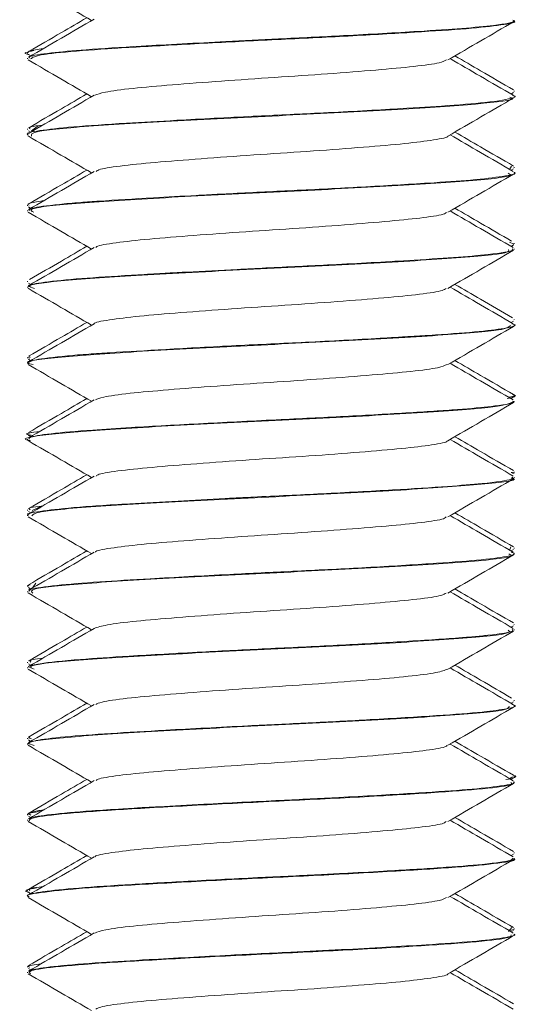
# Model space of a CAD drawing. Header units: millimetres. Extents: x -374 to 373, y -1423 to -22.
# Tile 26 of 39: x 27.51 to 35.72, y -89.85 to -73.69. Entities that reach past the tile are written whole.
import ezdxf

# ---------------------------------------------------------------- set-up
doc = ezdxf.new("R2010")
doc.units = ezdxf.units.MM

msp = doc.modelspace()

# ---------------------------------------------------------------- linework, layer by layer
at = {"color": 7, "linetype": 'Continuous', "lineweight": 15}
for p, q in [((35.637, -73.708), (35.637, -73.698)), ((27.637, -74.233), (27.637, -74.243)), ((27.637, -74.323), (27.637, -74.333)), ((27.653, -74.261), (27.692, -74.284)), ((35.58, -74.91), (35.622, -74.886)), ((35.637, -74.869), (35.637, -74.858)), ((35.637, -74.958), (35.637, -74.948)), ((27.707, -75.511), (27.817, -75.433)), ((27.637, -75.483), (27.637, -75.494)), ((27.637, -75.573), (27.637, -75.583)), ((27.653, -75.511), (27.692, -75.534)), ((35.591, -76.091), (35.556, -76.149)), ((35.637, -76.118), (35.637, -76.108)), ((35.583, -76.159), (35.622, -76.136)), ((35.637, -76.209), (35.637, -76.198)), ((27.637, -76.733), (27.637, -76.743)), ((27.653, -76.761), (27.696, -76.786)), ((27.637, -76.823), (27.637, -76.834)), ((35.559, -77.341), (35.628, -77.372)), ((35.583, -77.409), (35.622, -77.386)), ((35.637, -77.368), (35.637, -77.358)), ((35.637, -77.459), (35.637, -77.448)), ((27.637, -77.983), (27.637, -77.993)), ((27.653, -78.011), (27.692, -78.034)), ((27.637, -78.073), (27.637, -78.084)), ((35.583, -78.659), (35.622, -78.636)), ((35.637, -78.618), (35.637, -78.608)), ((35.637, -78.709), (35.637, -78.698)), ((27.637, -79.233), (27.637, -79.243)), ((27.637, -79.323), (27.637, -79.333)), ((27.679, -79.243), (27.643, -79.233)), ((27.653, -79.261), (27.696, -79.286)), ((27.674, -79.213), (27.685, -79.233)), ((35.551, -79.886), (35.628, -79.868)), ((35.583, -79.909), (35.622, -79.886)), ((35.637, -79.868), (35.637, -79.858)), ((35.637, -79.958), (35.637, -79.948)), ((27.699, -80.463), (27.642, -80.483)), ((27.637, -80.483), (27.637, -80.494)), ((27.637, -80.573), (27.637, -80.583)), ((27.653, -80.511), (27.692, -80.534)), ((35.637, -81.119), (35.637, -81.108)), ((35.637, -81.208), (35.637, -81.199)), ((27.637, -81.733), (27.637, -81.744)), ((27.653, -81.761), (27.693, -81.785)), ((27.715, -81.744), (27.871, -81.675)), ((27.637, -81.823), (27.637, -81.833)), ((35.579, -82.341), (35.558, -82.399)), ((35.583, -82.409), (35.622, -82.386)), ((35.637, -82.369), (35.637, -82.358)), ((35.637, -82.458), (35.637, -82.448)), ((27.637, -82.983), (27.637, -82.993)), ((27.653, -83.011), (27.692, -83.034)), ((27.729, -83.011), (27.774, -82.94)), ((27.637, -83.073), (27.637, -83.084)), ((35.58, -83.661), (35.622, -83.636)), ((35.637, -83.618), (35.637, -83.608)), ((35.637, -83.709), (35.637, -83.698)), ((27.637, -84.233), (27.637, -84.243)), ((27.637, -84.324), (27.637, -84.334)), ((27.653, -84.261), (27.692, -84.284)), ((35.583, -84.909), (35.622, -84.886)), ((35.637, -84.868), (35.637, -84.858)), ((35.637, -84.959), (35.637, -84.948)), ((27.637, -85.483), (27.637, -85.493)), ((27.706, -85.493), (27.656, -85.474)), ((27.663, -85.463), (27.678, -85.483)), ((27.637, -85.573), (27.637, -85.584)), ((27.653, -85.511), (27.692, -85.534)), ((35.564, -86.136), (35.606, -86.118)), ((35.583, -86.159), (35.622, -86.136)), ((35.637, -86.118), (35.637, -86.108)), ((35.637, -86.209), (35.637, -86.198)), ((27.637, -86.733), (27.637, -86.743)), ((27.653, -86.761), (27.692, -86.784)), ((27.637, -86.824), (27.637, -86.833)), ((35.583, -87.409), (35.622, -87.386)), ((35.637, -87.368), (35.637, -87.358)), ((35.637, -87.458), (35.637, -87.449)), ((27.637, -87.983), (27.637, -87.993)), ((27.637, -88.073), (27.637, -88.083)), ((27.653, -88.011), (27.692, -88.034)), ((35.598, -88.591), (35.54, -88.653)), ((35.576, -88.636), (35.635, -88.618)), ((35.583, -88.659), (35.622, -88.636)), ((35.637, -88.618), (35.637, -88.608)), ((35.637, -88.709), (35.637, -88.698)), ((27.637, -89.233), (27.637, -89.243)), ((27.637, -89.323), (27.637, -89.334)), ((27.653, -89.261), (27.692, -89.284))]:
    msp.add_line(p, q, dxfattribs=at)
for points, knots in [([(27.649, -73.098), (27.829, -73.202), (28.177, -73.404), (28.525, -73.606), (28.693, -73.703)], [0, 0, 0, 0, 0.517285, 1, 1, 1, 1]), ([(28.734, -73.679), (28.555, -73.783), (28.196, -73.992), (27.836, -74.201), (27.656, -74.305)], [0, 0, 0, 0, 0.499754, 1, 1, 1, 1]), ([(28.614, -73.658), (28.475, -73.739), (28.156, -73.924), (27.837, -74.109), (27.657, -74.213)], [0, 0, 0, 0, 0.437203, 1, 1, 1, 1]), ([(35.612, -73.698), (35.62, -73.702), (35.666, -73.729), (35.389, -73.776), (34.813, -73.833), (33.993, -73.886), (32.944, -73.947), (31.835, -74.001), (30.683, -74.058), (29.553, -74.12), (28.594, -74.178), (27.969, -74.237), (27.654, -74.285), (27.665, -74.314), (27.669, -74.323)], [0, 0, 0, 0, 0.020981, 0.132289, 0.212676, 0.293254, 0.403517, 0.490081, 0.559262, 0.678639, 0.773675, 0.857543, 0.953469, 1, 1, 1, 1]), ([(27.691, -74.333), (27.724, -74.309), (27.782, -74.264), (28.495, -74.196), (29.396, -74.139), (30.511, -74.076), (31.727, -74.016), (32.937, -73.958), (34.022, -73.894), (34.903, -73.837), (35.449, -73.776), (35.685, -73.732), (35.626, -73.71), (35.621, -73.708)], [0, 0, 0, 0, 0.120489, 0.217941, 0.313239, 0.410558, 0.507183, 0.602929, 0.700509, 0.795988, 0.892949, 0.990034, 1, 1, 1, 1]), ([(34.547, -74.349), (34.727, -74.245), (35.086, -74.036), (35.446, -73.827), (35.626, -73.723)], [0, 0, 0, 0, 0.4997467, 1, 1, 1, 1]), ([(27.896, -74.166), (27.85, -74.171), (27.658, -74.193), (27.648, -74.216), (27.641, -74.233)], [0, 0, 0, 0, 0.239188, 1, 1, 1, 1]), ([(27.664, -74.261), (27.659, -74.26), (27.53, -74.239), (27.639, -74.217), (27.744, -74.196)], [0, 0, 0, 0, 0.041569, 1, 1, 1, 1]), ([(35.619, -74.93), (35.439, -74.826), (35.093, -74.625), (34.748, -74.425), (34.582, -74.328)], [0, 0, 0, 0, 0.520412, 1, 1, 1, 1]), ([(35.624, -74.841), (35.444, -74.737), (35.123, -74.551), (34.802, -74.364), (34.661, -74.283)], [0, 0, 0, 0, 0.561563, 1, 1, 1, 1]), ([(27.649, -74.348), (27.829, -74.452), (28.177, -74.654), (28.525, -74.856), (28.693, -74.953)], [0, 0, 0, 0, 0.517285, 1, 1, 1, 1]), ([(28.748, -74.93), (28.791, -74.913), (28.884, -74.876), (29.338, -74.816), (29.998, -74.759), (30.813, -74.696), (31.703, -74.636), (32.588, -74.578), (33.385, -74.514), (34.017, -74.457), (34.428, -74.4), (34.496, -74.364), (34.525, -74.348)], [0, 0, 0, 0, 0.089098, 0.193878, 0.296332, 0.400968, 0.504854, 0.607791, 0.712709, 0.815359, 0.919609, 1, 1, 1, 1]), ([(35.611, -74.93), (35.616, -74.931), (35.678, -74.945), (35.605, -74.982), (35.281, -75.044), (34.522, -75.102), (33.593, -75.161), (32.516, -75.219), (31.273, -75.277), (30.178, -75.335), (29.164, -75.393), (28.345, -75.447), (27.809, -75.51), (27.6, -75.55), (27.646, -75.571), (27.649, -75.573)], [0, 0, 0, 0, 0.004878, 0.065173, 0.183462, 0.274681, 0.350808, 0.453807, 0.537195, 0.637192, 0.710714, 0.806201, 0.900816, 0.991617, 1, 1, 1, 1]), ([(28.734, -74.929), (28.555, -75.033), (28.196, -75.242), (27.836, -75.451), (27.656, -75.555)], [0, 0, 0, 0, 0.4997535, 1, 1, 1, 1]), ([(28.614, -74.908), (28.475, -74.989), (28.156, -75.174), (27.837, -75.359), (27.657, -75.463)], [0, 0, 0, 0, 0.437203, 1, 1, 1, 1]), ([(27.707, -75.599), (27.699, -75.574), (27.683, -75.521), (28.63, -75.432), (30.164, -75.344), (32.013, -75.253), (33.797, -75.161), (35.083, -75.074), (35.699, -75.003), (35.584, -74.966), (35.562, -74.958)], [0, 0, 0, 0, 0.1162621, 0.2585648, 0.3991815, 0.5403985, 0.6821874, 0.8225195, 0.9649776, 1, 1, 1, 1]), ([(34.547, -75.599), (34.727, -75.495), (35.086, -75.286), (35.446, -75.077), (35.626, -74.973)], [0, 0, 0, 0, 0.499747, 1, 1, 1, 1]), ([(27.891, -75.419), (27.812, -75.428), (27.643, -75.449), (27.67, -75.471), (27.683, -75.483)], [0, 0, 0, 0, 0.464059, 1, 1, 1, 1]), ([(27.649, -75.598), (27.829, -75.702), (28.177, -75.904), (28.525, -76.106), (28.693, -76.203)], [0, 0, 0, 0, 0.517286, 1, 1, 1, 1]), ([(28.765, -76.179), (28.782, -76.168), (28.828, -76.137), (29.194, -76.082), (29.799, -76.025), (30.582, -75.964), (31.458, -75.901), (32.354, -75.845), (33.179, -75.781), (33.873, -75.722), (34.333, -75.663), (34.556, -75.62), (34.544, -75.6), (34.544, -75.599)], [0, 0, 0, 0, 0.059989, 0.165202, 0.268321, 0.372608, 0.477462, 0.580216, 0.685324, 0.789017, 0.892685, 0.9978, 1, 1, 1, 1]), ([(35.619, -76.18), (35.439, -76.076), (35.093, -75.875), (34.748, -75.675), (34.582, -75.578)], [0, 0, 0, 0, 0.520412, 1, 1, 1, 1]), ([(35.624, -76.091), (35.444, -75.987), (35.123, -75.801), (34.802, -75.614), (34.661, -75.533)], [0, 0, 0, 0, 0.561563, 1, 1, 1, 1]), ([(28.734, -76.179), (28.555, -76.283), (28.196, -76.492), (27.836, -76.701), (27.656, -76.805)], [0, 0, 0, 0, 0.499754, 1, 1, 1, 1]), ([(28.614, -76.158), (28.475, -76.239), (28.156, -76.424), (27.837, -76.609), (27.657, -76.713)], [0, 0, 0, 0, 0.437203, 1, 1, 1, 1]), ([(35.635, -76.198), (35.636, -76.198), (35.689, -76.219), (35.483, -76.26), (34.99, -76.319), (34.194, -76.374), (33.185, -76.434), (32.04, -76.492), (31.228, -76.53), (30.704, -76.558), (30.277, -76.58), (29.591, -76.618), (28.959, -76.656), (28.47, -76.691), (28.035, -76.731), (27.686, -76.777), (27.668, -76.81), (27.661, -76.823)], [0, 0, 0, 0, 0.001411, 0.100769, 0.193601, 0.276405, 0.37852, 0.470849, 0.554453, 0.570688, 0.598908, 0.660225, 0.748525, 0.785352, 0.835002, 0.934497, 1, 1, 1, 1]), ([(27.742, -76.849), (27.708, -76.83), (27.621, -76.782), (28.413, -76.698), (29.85, -76.611), (31.675, -76.518), (33.497, -76.429), (34.898, -76.34), (35.638, -76.264), (35.561, -76.221), (35.538, -76.209)], [0, 0, 0, 0, 0.090926, 0.233316, 0.373487, 0.51546, 0.656333, 0.797098, 0.939163, 1, 1, 1, 1]), ([(34.547, -76.849), (34.727, -76.745), (35.086, -76.536), (35.446, -76.327), (35.626, -76.223)], [0, 0, 0, 0, 0.4997471, 1, 1, 1, 1]), ([(27.903, -76.662), (27.888, -76.663), (27.801, -76.672), (27.727, -76.691), (27.621, -76.714), (27.658, -76.729), (27.669, -76.733)], [0, 0, 0, 0, 0.063826, 0.386197, 0.820828, 1, 1, 1, 1]), ([(27.649, -76.848), (27.829, -76.952), (28.177, -77.154), (28.525, -77.356), (28.693, -77.453)], [0, 0, 0, 0, 0.517285, 1, 1, 1, 1]), ([(28.761, -77.429), (28.764, -77.423), (28.777, -77.398), (29.069, -77.35), (29.612, -77.289), (30.359, -77.231), (31.214, -77.168), (32.113, -77.111), (32.966, -77.049), (33.702, -76.987), (34.232, -76.93), (34.512, -76.881), (34.518, -76.855), (34.52, -76.849)], [0, 0, 0, 0, 0.030968, 0.135977, 0.239999, 0.34337, 0.448564, 0.551428, 0.656092, 0.760654, 0.863583, 0.968796, 1, 1, 1, 1]), ([(35.619, -77.43), (35.439, -77.326), (35.093, -77.125), (34.748, -76.925), (34.582, -76.828)], [0, 0, 0, 0, 0.520412, 1, 1, 1, 1]), ([(35.592, -77.323), (35.423, -77.225), (35.112, -77.045), (34.802, -76.864), (34.661, -76.783)], [0, 0, 0, 0, 0.546635, 1, 1, 1, 1]), ([(28.614, -77.408), (28.475, -77.489), (28.161, -77.671), (27.848, -77.853), (27.673, -77.954)], [0, 0, 0, 0, 0.444912, 1, 1, 1, 1]), ([(35.604, -77.448), (35.611, -77.456), (35.639, -77.486), (35.307, -77.537), (34.675, -77.592), (33.817, -77.647), (32.744, -77.708), (31.758, -77.754), (30.956, -77.794), (30.413, -77.823), (29.986, -77.846), (29.679, -77.864), (29.166, -77.893), (28.467, -77.938), (27.889, -77.998), (27.628, -78.043), (27.659, -78.068), (27.666, -78.073)], [0, 0, 0, 0, 0.037374, 0.148833, 0.230047, 0.309338, 0.419494, 0.506445, 0.544052, 0.611935, 0.639301, 0.654682, 0.694051, 0.783068, 0.878506, 0.970997, 1, 1, 1, 1]), ([(28.734, -77.429), (28.555, -77.533), (28.196, -77.742), (27.836, -77.951), (27.656, -78.055)], [0, 0, 0, 0, 0.499754, 1, 1, 1, 1]), ([(27.752, -78.1), (27.708, -78.086), (27.568, -78.042), (28.22, -77.965), (29.546, -77.878), (31.335, -77.784), (33.185, -77.696), (34.689, -77.604), (35.569, -77.525), (35.549, -77.477), (35.541, -77.459)], [0, 0, 0, 0, 0.065854, 0.207847, 0.347915, 0.490209, 0.630453, 0.77197, 0.913176, 1, 1, 1, 1]), ([(34.547, -78.099), (34.727, -77.995), (35.086, -77.786), (35.446, -77.577), (35.626, -77.473)], [0, 0, 0, 0, 0.4997467, 1, 1, 1, 1]), ([(35.605, -78.58), (35.431, -78.48), (35.116, -78.297), (34.802, -78.114), (34.661, -78.033)], [0, 0, 0, 0, 0.552786, 1, 1, 1, 1]), ([(27.649, -78.098), (27.829, -78.202), (28.177, -78.404), (28.525, -78.606), (28.693, -78.703)], [0, 0, 0, 0, 0.517285, 1, 1, 1, 1]), ([(28.737, -78.679), (28.737, -78.679), (28.731, -78.658), (28.965, -78.617), (29.438, -78.555), (30.143, -78.498), (30.974, -78.435), (31.87, -78.376), (32.744, -78.316), (33.518, -78.253), (34.111, -78.196), (34.464, -78.142), (34.502, -78.11), (34.516, -78.099)], [0, 0, 0, 0, 0.002328, 0.106753, 0.211512, 0.314307, 0.419459, 0.522975, 0.626822, 0.731884, 0.834616, 0.939544, 1, 1, 1, 1]), ([(35.619, -78.68), (35.439, -78.576), (35.093, -78.375), (34.748, -78.175), (34.582, -78.078)], [0, 0, 0, 0, 0.520412, 1, 1, 1, 1]), ([(35.594, -78.679), (35.609, -78.683), (35.697, -78.706), (35.548, -78.748), (35.116, -78.808), (34.555, -78.849), (34.153, -78.875), (34.011, -78.884), (33.935, -78.889), (33.899, -78.891), (33.883, -78.892), (33.878, -78.892), (33.877, -78.892), (33.876, -78.892), (33.876, -78.892), (33.876, -78.892), (33.876, -78.892), (33.876, -78.892), (33.875, -78.892), (33.856, -78.893), (33.809, -78.896), (33.665, -78.905), (33.161, -78.935), (32.263, -78.982), (31.037, -79.039), (29.92, -79.099), (29.131, -79.146), (28.618, -79.179), (28.148, -79.219), (27.723, -79.269), (27.67, -79.306), (27.646, -79.323)], [0, 0, 0, 0, 0.018884, 0.108022, 0.19813, 0.285722, 0.308554, 0.320754, 0.32705, 0.330247, 0.331052, 0.331455, 0.331505, 0.33153, 0.331543, 0.331547, 0.331548, 0.331568, 0.331608, 0.33196, 0.336694, 0.344845, 0.371384, 0.470761, 0.559207, 0.652651, 0.737689, 0.775918, 0.820411, 0.917647, 1, 1, 1, 1]), ([(28.734, -78.679), (28.555, -78.783), (28.196, -78.992), (27.836, -79.201), (27.656, -79.305)], [0, 0, 0, 0, 0.4997535, 1, 1, 1, 1]), ([(28.614, -78.658), (28.475, -78.739), (28.156, -78.924), (27.837, -79.109), (27.657, -79.213)], [0, 0, 0, 0, 0.437203, 1, 1, 1, 1]), ([(27.735, -79.35), (27.696, -79.341), (27.525, -79.302), (28.054, -79.232), (29.256, -79.144), (30.997, -79.05), (32.863, -78.963), (34.456, -78.869), (35.492, -78.787), (35.547, -78.733), (35.572, -78.709)], [0, 0, 0, 0, 0.04092, 0.182104, 0.322466, 0.464653, 0.604663, 0.746788, 0.887241, 1, 1, 1, 1]), ([(34.547, -79.349), (34.727, -79.245), (35.086, -79.036), (35.446, -78.827), (35.626, -78.723)], [0, 0, 0, 0, 0.499747, 1, 1, 1, 1]), ([(27.649, -79.348), (27.829, -79.452), (28.177, -79.654), (28.525, -79.856), (28.693, -79.953)], [0, 0, 0, 0, 0.517285, 1, 1, 1, 1]), ([(28.755, -79.93), (28.789, -79.915), (28.866, -79.88), (29.29, -79.821), (29.934, -79.764), (30.74, -79.702), (31.626, -79.641), (32.514, -79.583), (33.321, -79.52), (33.97, -79.462), (34.411, -79.404), (34.494, -79.366), (34.532, -79.348)], [0, 0, 0, 0, 0.079839, 0.184703, 0.287217, 0.391691, 0.49583, 0.59856, 0.703486, 0.806315, 0.910329, 1, 1, 1, 1]), ([(35.619, -79.93), (35.439, -79.826), (35.093, -79.625), (34.748, -79.425), (34.582, -79.328)], [0, 0, 0, 0, 0.520412, 1, 1, 1, 1]), ([(35.624, -79.841), (35.444, -79.737), (35.123, -79.551), (34.802, -79.364), (34.661, -79.283)], [0, 0, 0, 0, 0.561563, 1, 1, 1, 1]), ([(27.69, -80.599), (27.671, -80.595), (27.488, -80.562), (27.916, -80.5), (28.981, -80.409), (30.664, -80.317), (32.532, -80.23), (34.203, -80.135), (35.406, -80.049), (35.554, -79.988), (35.628, -79.958)], [0, 0, 0, 0, 0.015444, 0.155977, 0.297082, 0.438792, 0.579023, 0.721387, 0.861534, 1, 1, 1, 1]), ([(28.734, -79.929), (28.555, -80.033), (28.196, -80.242), (27.836, -80.451), (27.656, -80.555)], [0, 0, 0, 0, 0.499754, 1, 1, 1, 1]), ([(28.614, -79.908), (28.475, -79.989), (28.156, -80.174), (27.837, -80.359), (27.657, -80.463)], [0, 0, 0, 0, 0.437203, 1, 1, 1, 1]), ([(35.613, -79.948), (35.62, -79.952), (35.671, -79.978), (35.399, -80.024), (34.909, -80.074), (34.422, -80.108), (33.828, -80.146), (32.953, -80.196), (31.755, -80.255), (30.499, -80.317), (29.447, -80.376), (28.595, -80.43), (27.989, -80.484), (27.656, -80.535), (27.666, -80.564), (27.669, -80.573)], [0, 0, 0, 0, 0.018924, 0.128375, 0.211163, 0.25486, 0.301424, 0.39663, 0.486753, 0.589409, 0.694478, 0.760946, 0.85772, 0.95202, 1, 1, 1, 1]), ([(34.547, -80.599), (34.727, -80.495), (35.086, -80.286), (35.446, -80.077), (35.626, -79.973)], [0, 0, 0, 0, 0.4997471, 1, 1, 1, 1]), ([(35.605, -79.841), (35.615, -79.844), (35.706, -79.866), (35.607, -79.888), (35.519, -79.908)], [0, 0, 0, 0, 0.1105007, 1, 1, 1, 1]), ([(27.698, -80.511), (27.675, -80.507), (27.551, -80.486), (27.71, -80.465), (27.84, -80.448)], [0, 0, 0, 0, 0.184221, 1, 1, 1, 1]), ([(27.649, -80.598), (27.829, -80.702), (28.177, -80.904), (28.525, -81.106), (28.693, -81.203)], [0, 0, 0, 0, 0.517285, 1, 1, 1, 1]), ([(28.766, -81.179), (28.777, -81.17), (28.812, -81.141), (29.153, -81.088), (29.739, -81.029), (30.511, -80.969), (31.381, -80.906), (32.278, -80.85), (33.113, -80.787), (33.821, -80.727), (34.304, -80.669), (34.543, -80.623), (34.535, -80.601), (34.534, -80.599)], [0, 0, 0, 0, 0.050804, 0.155994, 0.259358, 0.363378, 0.468381, 0.57111, 0.676119, 0.780125, 0.883501, 0.988689, 1, 1, 1, 1]), ([(35.619, -81.18), (35.439, -81.076), (35.093, -80.875), (34.748, -80.675), (34.582, -80.578)], [0, 0, 0, 0, 0.520412, 1, 1, 1, 1]), ([(35.624, -81.091), (35.444, -80.987), (35.123, -80.801), (34.802, -80.614), (34.661, -80.533)], [0, 0, 0, 0, 0.561563, 1, 1, 1, 1]), ([(35.608, -81.136), (35.615, -81.135), (35.654, -81.129), (35.615, -81.124), (35.583, -81.119)], [0, 0, 0, 0, 0.187708, 1, 1, 1, 1]), ([(35.606, -81.199), (35.607, -81.21), (35.609, -81.243), (35.222, -81.296), (34.529, -81.352), (33.639, -81.408), (32.527, -81.469), (31.666, -81.509), (31.136, -81.535), (30.717, -81.557), (30.071, -81.591), (29.187, -81.641), (28.358, -81.695), (27.826, -81.759), (27.601, -81.799), (27.654, -81.82), (27.662, -81.823)], [0, 0, 0, 0, 0.054553, 0.1657129, 0.2416146, 0.3332374, 0.4326644, 0.5227749, 0.5367168, 0.5601936, 0.624392, 0.6969532, 0.8003107, 0.8962762, 0.9848088, 1, 1, 1, 1]), ([(28.734, -81.179), (28.555, -81.283), (28.196, -81.492), (27.836, -81.701), (27.656, -81.805)], [0, 0, 0, 0, 0.499754, 1, 1, 1, 1]), ([(28.614, -81.158), (28.475, -81.239), (28.156, -81.424), (27.837, -81.609), (27.657, -81.713)], [0, 0, 0, 0, 0.437203, 1, 1, 1, 1]), ([(27.712, -81.833), (27.727, -81.811), (27.762, -81.759), (28.758, -81.674), (30.332, -81.585), (32.192, -81.496), (33.95, -81.402), (35.17, -81.316), (35.729, -81.247), (35.602, -81.213), (35.585, -81.208)], [0, 0, 0, 0, 0.108513, 0.254023, 0.398432, 0.542703, 0.688331, 0.831976, 0.977903, 1, 1, 1, 1]), ([(34.547, -81.849), (34.727, -81.745), (35.086, -81.536), (35.446, -81.327), (35.626, -81.223)], [0, 0, 0, 0, 0.499747, 1, 1, 1, 1]), ([(27.889, -81.67), (27.812, -81.679), (27.642, -81.7), (27.668, -81.721), (27.682, -81.733)], [0, 0, 0, 0, 0.455942, 1, 1, 1, 1]), ([(27.649, -81.848), (27.829, -81.952), (28.177, -82.154), (28.525, -82.356), (28.693, -82.453)], [0, 0, 0, 0, 0.517286, 1, 1, 1, 1]), ([(28.756, -82.429), (28.757, -82.425), (28.762, -82.401), (29.034, -82.355), (29.556, -82.294), (30.29, -82.236), (31.138, -82.173), (32.037, -82.115), (32.897, -82.054), (33.646, -81.992), (34.196, -81.935), (34.498, -81.884), (34.512, -81.857), (34.516, -81.849)], [0, 0, 0, 0, 0.021896, 0.126761, 0.231055, 0.334186, 0.439409, 0.54242, 0.646865, 0.751626, 0.854434, 0.959599, 1, 1, 1, 1]), ([(35.619, -82.43), (35.439, -82.326), (35.093, -82.125), (34.748, -81.925), (34.582, -81.828)], [0, 0, 0, 0, 0.520412, 1, 1, 1, 1]), ([(35.624, -82.341), (35.444, -82.237), (35.123, -82.051), (34.802, -81.864), (34.661, -81.783)], [0, 0, 0, 0, 0.561563, 1, 1, 1, 1]), ([(28.614, -82.408), (28.475, -82.489), (28.156, -82.674), (27.837, -82.859), (27.657, -82.963)], [0, 0, 0, 0, 0.437203, 1, 1, 1, 1]), ([(28.734, -82.429), (28.555, -82.533), (28.196, -82.742), (27.836, -82.951), (27.656, -83.055)], [0, 0, 0, 0, 0.499754, 1, 1, 1, 1]), ([(35.583, -82.429), (35.606, -82.437), (35.68, -82.46), (35.517, -82.504), (35.077, -82.561), (34.255, -82.62), (33.198, -82.683), (32.045, -82.741), (30.837, -82.799), (29.728, -82.86), (28.759, -82.918), (28.063, -82.975), (27.677, -83.03), (27.665, -83.061), (27.66, -83.073)], [0, 0, 0, 0, 0.035683, 0.110411, 0.204453, 0.29563, 0.396969, 0.48718, 0.567261, 0.674851, 0.755349, 0.846391, 0.942783, 1, 1, 1, 1]), ([(27.727, -83.099), (27.705, -83.077), (27.652, -83.026), (28.525, -82.94), (30.015, -82.852), (31.854, -82.76), (33.656, -82.669), (34.999, -82.581), (35.671, -82.508), (35.572, -82.468), (35.547, -82.458)], [0, 0, 0, 0, 0.1042444, 0.2466522, 0.3870189, 0.5286342, 0.6699748, 0.8104731, 0.9528091, 1, 1, 1, 1]), ([(34.547, -83.099), (34.727, -82.995), (35.086, -82.786), (35.446, -82.577), (35.626, -82.473)], [0, 0, 0, 0, 0.499747, 1, 1, 1, 1]), ([(27.683, -82.963), (27.663, -82.967), (27.627, -82.974), (27.65, -82.98), (27.661, -82.983)], [0, 0, 0, 0, 0.564082, 1, 1, 1, 1]), ([(35.624, -83.591), (35.444, -83.487), (35.123, -83.301), (34.802, -83.114), (34.661, -83.033)], [0, 0, 0, 0, 0.561563, 1, 1, 1, 1]), ([(27.649, -83.098), (27.829, -83.202), (28.177, -83.404), (28.525, -83.606), (28.693, -83.703)], [0, 0, 0, 0, 0.517285, 1, 1, 1, 1]), ([(28.737, -83.68), (28.792, -83.661), (28.906, -83.622), (29.395, -83.56), (30.075, -83.503), (30.9, -83.44), (31.793, -83.38), (32.672, -83.322), (33.457, -83.258), (34.068, -83.201), (34.448, -83.146), (34.498, -83.112), (34.519, -83.099)], [0, 0, 0, 0, 0.099985, 0.204615, 0.307065, 0.411841, 0.515384, 0.618629, 0.723487, 0.825993, 0.930471, 1, 1, 1, 1]), ([(35.619, -83.68), (35.439, -83.576), (35.093, -83.375), (34.748, -83.175), (34.582, -83.078)], [0, 0, 0, 0, 0.520412, 1, 1, 1, 1]), ([(35.604, -83.698), (35.611, -83.706), (35.64, -83.736), (35.364, -83.777), (34.984, -83.816), (34.558, -83.85), (33.84, -83.896), (32.734, -83.958), (31.598, -84.012), (30.407, -84.072), (29.335, -84.132), (28.402, -84.193), (27.914, -84.244), (27.72, -84.283), (27.637, -84.304), (27.663, -84.317), (27.674, -84.324)], [0, 0, 0, 0, 0.0373154, 0.150034, 0.1868822, 0.2195135, 0.3208611, 0.41202, 0.5058855, 0.5912714, 0.6973946, 0.7858611, 0.896407, 0.9340906, 0.9694124, 1, 1, 1, 1]), ([(28.734, -83.679), (28.555, -83.783), (28.196, -83.992), (27.836, -84.201), (27.656, -84.305)], [0, 0, 0, 0, 0.499754, 1, 1, 1, 1]), ([(28.614, -83.658), (28.475, -83.739), (28.156, -83.924), (27.837, -84.109), (27.657, -84.213)], [0, 0, 0, 0, 0.437203, 1, 1, 1, 1]), ([(27.75, -84.35), (27.709, -84.333), (27.595, -84.287), (28.319, -84.206), (29.705, -84.119), (31.514, -84.025), (33.351, -83.937), (34.802, -83.847), (35.606, -83.769), (35.554, -83.724), (35.536, -83.709)], [0, 0, 0, 0, 0.0790444, 0.2213036, 0.3613791, 0.503561, 0.6440909, 0.7851734, 0.9268824, 1, 1, 1, 1]), ([(34.547, -84.349), (34.727, -84.245), (35.086, -84.036), (35.446, -83.827), (35.626, -83.723)], [0, 0, 0, 0, 0.4997471, 1, 1, 1, 1]), ([(27.894, -84.167), (27.832, -84.174), (27.653, -84.196), (27.678, -84.218), (27.694, -84.233)], [0, 0, 0, 0, 0.345997, 1, 1, 1, 1]), ([(27.649, -84.348), (27.829, -84.452), (28.177, -84.654), (28.525, -84.856), (28.693, -84.953)], [0, 0, 0, 0, 0.517285, 1, 1, 1, 1]), ([(28.761, -84.929), (28.786, -84.916), (28.848, -84.883), (29.245, -84.826), (29.871, -84.769), (30.667, -84.707), (31.549, -84.646), (32.44, -84.588), (33.257, -84.525), (33.923, -84.467), (34.393, -84.407), (34.493, -84.367), (34.542, -84.348)], [0, 0, 0, 0, 0.070606, 0.175515, 0.278142, 0.382415, 0.486768, 0.589343, 0.694239, 0.797299, 0.901038, 1, 1, 1, 1]), ([(35.619, -84.93), (35.439, -84.826), (35.093, -84.625), (34.748, -84.425), (34.582, -84.328)], [0, 0, 0, 0, 0.520412, 1, 1, 1, 1]), ([(35.591, -84.823), (35.422, -84.724), (35.112, -84.545), (34.802, -84.364), (34.661, -84.283)], [0, 0, 0, 0, 0.546255, 1, 1, 1, 1]), ([(27.747, -85.6), (27.704, -85.588), (27.547, -85.547), (28.138, -85.473), (29.407, -85.386), (31.174, -85.291), (33.034, -85.204), (34.582, -85.111), (35.534, -85.031), (35.547, -84.98), (35.553, -84.959)], [0, 0, 0, 0, 0.05406, 0.195715, 0.335869, 0.478162, 0.618243, 0.760096, 0.900895, 1, 1, 1, 1]), ([(35.596, -84.929), (35.61, -84.933), (35.701, -84.955), (35.556, -84.996), (35.14, -85.056), (34.38, -85.112), (33.369, -85.173), (32.282, -85.231), (31.12, -85.285), (29.98, -85.346), (28.955, -85.405), (28.211, -85.46), (27.723, -85.519), (27.67, -85.556), (27.645, -85.573)], [0, 0, 0, 0, 0.016535, 0.107401, 0.190282, 0.283774, 0.385077, 0.467241, 0.544127, 0.652656, 0.736315, 0.825747, 0.916405, 1, 1, 1, 1]), ([(28.734, -84.929), (28.555, -85.033), (28.196, -85.242), (27.836, -85.451), (27.656, -85.555)], [0, 0, 0, 0, 0.499754, 1, 1, 1, 1]), ([(28.614, -84.908), (28.475, -84.989), (28.156, -85.174), (27.837, -85.359), (27.657, -85.463)], [0, 0, 0, 0, 0.437202, 1, 1, 1, 1]), ([(34.547, -85.599), (34.727, -85.495), (35.086, -85.286), (35.446, -85.077), (35.626, -84.973)], [0, 0, 0, 0, 0.499747, 1, 1, 1, 1]), ([(27.649, -85.598), (27.829, -85.702), (28.177, -85.904), (28.525, -86.106), (28.693, -86.203)], [0, 0, 0, 0, 0.517285, 1, 1, 1, 1]), ([(28.765, -86.179), (28.772, -86.171), (28.796, -86.144), (29.113, -86.093), (29.68, -86.034), (30.44, -85.975), (31.304, -85.912), (32.203, -85.855), (33.046, -85.792), (33.767, -85.731), (34.272, -85.674), (34.529, -85.627), (34.527, -85.603), (34.526, -85.599)], [0, 0, 0, 0, 0.041653, 0.146782, 0.250441, 0.35416, 0.459273, 0.562032, 0.666904, 0.771187, 0.874327, 0.979548, 1, 1, 1, 1]), ([(35.619, -86.18), (35.439, -86.076), (35.093, -85.875), (34.748, -85.675), (34.582, -85.578)], [0, 0, 0, 0, 0.520412, 1, 1, 1, 1]), ([(35.624, -86.091), (35.444, -85.987), (35.123, -85.801), (34.802, -85.614), (34.661, -85.533)], [0, 0, 0, 0, 0.561563, 1, 1, 1, 1]), ([(35.622, -86.092), (35.623, -86.092), (35.72, -86.115), (35.609, -86.138), (35.5, -86.161)], [0, 0, 0, 0, 0.011714, 1, 1, 1, 1]), ([(28.734, -86.179), (28.555, -86.283), (28.196, -86.492), (27.836, -86.701), (27.656, -86.805)], [0, 0, 0, 0, 0.499754, 1, 1, 1, 1]), ([(28.614, -86.158), (28.475, -86.239), (28.156, -86.424), (27.837, -86.609), (27.657, -86.713)], [0, 0, 0, 0, 0.437203, 1, 1, 1, 1]), ([(27.663, -86.848), (27.664, -86.828), (27.665, -86.786), (28.233, -86.716), (29.171, -86.651), (30.401, -86.582), (31.772, -86.514), (33.129, -86.448), (34.314, -86.377), (35.174, -86.313), (35.623, -86.253), (35.591, -86.22), (35.581, -86.209)], [0, 0, 0, 0, 0.0979438, 0.2049305, 0.3099947, 0.4164329, 0.5225091, 0.6279013, 0.7347435, 0.839512, 0.9465513, 1, 1, 1, 1]), ([(35.619, -86.198), (35.624, -86.201), (35.669, -86.226), (35.416, -86.272), (34.824, -86.332), (33.938, -86.39), (32.886, -86.45), (31.702, -86.508), (30.678, -86.558), (29.957, -86.597), (29.613, -86.617), (29.493, -86.624), (29.438, -86.628), (29.414, -86.629), (29.336, -86.634), (29.079, -86.649), (28.557, -86.682), (28, -86.733), (27.657, -86.784), (27.675, -86.813), (27.681, -86.824)], [0, 0, 0, 0, 0.015601, 0.121854, 0.212179, 0.303321, 0.409424, 0.48686, 0.588361, 0.651806, 0.671391, 0.682855, 0.68554, 0.687124, 0.689678, 0.708266, 0.763058, 0.857563, 0.947115, 1, 1, 1, 1]), ([(34.547, -86.849), (34.727, -86.745), (35.086, -86.536), (35.446, -86.327), (35.626, -86.223)], [0, 0, 0, 0, 0.499747, 1, 1, 1, 1]), ([(27.902, -86.662), (27.868, -86.666), (27.684, -86.689), (27.66, -86.713), (27.641, -86.733)], [0, 0, 0, 0, 0.185458, 1, 1, 1, 1]), ([(27.693, -86.743), (27.673, -86.734), (27.627, -86.714), (27.778, -86.696), (27.863, -86.685)], [0, 0, 0, 0, 0.437439, 1, 1, 1, 1]), ([(35.624, -87.341), (35.444, -87.237), (35.123, -87.051), (34.802, -86.864), (34.661, -86.783)], [0, 0, 0, 0, 0.561563, 1, 1, 1, 1]), ([(27.649, -86.848), (27.829, -86.952), (28.177, -87.154), (28.525, -87.356), (28.693, -87.453)], [0, 0, 0, 0, 0.517286, 1, 1, 1, 1]), ([(28.748, -87.429), (28.748, -87.427), (28.748, -87.405), (29.001, -87.36), (29.501, -87.299), (30.222, -87.242), (31.062, -87.178), (31.96, -87.12), (32.827, -87.06), (33.588, -86.997), (34.158, -86.94), (34.483, -86.888), (34.507, -86.858), (34.515, -86.849)], [0, 0, 0, 0, 0.012863, 0.117548, 0.222077, 0.325022, 0.430235, 0.533448, 0.637638, 0.742559, 0.845301, 0.950379, 1, 1, 1, 1]), ([(35.619, -87.43), (35.439, -87.326), (35.093, -87.125), (34.748, -86.925), (34.582, -86.828)], [0, 0, 0, 0, 0.520412, 1, 1, 1, 1]), ([(28.734, -87.429), (28.555, -87.533), (28.196, -87.742), (27.836, -87.951), (27.656, -88.055)], [0, 0, 0, 0, 0.499754, 1, 1, 1, 1]), ([(28.614, -87.408), (28.475, -87.489), (28.156, -87.674), (27.837, -87.859), (27.657, -87.963)], [0, 0, 0, 0, 0.437203, 1, 1, 1, 1]), ([(27.664, -88.083), (27.655, -88.08), (27.582, -88.055), (27.887, -88.008), (28.579, -87.937), (29.672, -87.873), (30.973, -87.802), (32.362, -87.737), (33.657, -87.667), (34.736, -87.6), (35.41, -87.533), (35.701, -87.484), (35.626, -87.46), (35.621, -87.458)], [0, 0, 0, 0, 0.014041, 0.122157, 0.231594, 0.338992, 0.448693, 0.556132, 0.665506, 0.773743, 0.882212, 0.991457, 1, 1, 1, 1]), ([(35.605, -87.449), (35.606, -87.46), (35.609, -87.493), (35.202, -87.549), (34.454, -87.608), (33.627, -87.658), (32.919, -87.697), (32.228, -87.733), (31.337, -87.774), (30.228, -87.832), (29.178, -87.892), (28.35, -87.947), (27.792, -88.01), (27.629, -88.051), (27.639, -88.072), (27.639, -88.073)], [0, 0, 0, 0, 0.0544, 0.165256, 0.255057, 0.34691, 0.405101, 0.43756, 0.517314, 0.616711, 0.704634, 0.801285, 0.894785, 0.994783, 1, 1, 1, 1]), ([(34.547, -88.099), (34.727, -87.995), (35.086, -87.786), (35.446, -87.577), (35.626, -87.473)], [0, 0, 0, 0, 0.499747, 1, 1, 1, 1]), ([(27.664, -88.011), (27.658, -88.01), (27.54, -87.986), (27.667, -87.961), (27.787, -87.938)], [0, 0, 0, 0, 0.04918, 1, 1, 1, 1]), ([(27.891, -87.918), (27.812, -87.928), (27.644, -87.949), (27.667, -87.972), (27.679, -87.983)], [0, 0, 0, 0, 0.475504, 1, 1, 1, 1]), ([(35.624, -88.591), (35.444, -88.487), (35.123, -88.301), (34.802, -88.114), (34.661, -88.033)], [0, 0, 0, 0, 0.561563, 1, 1, 1, 1]), ([(27.649, -88.098), (27.829, -88.202), (28.177, -88.404), (28.525, -88.606), (28.693, -88.703)], [0, 0, 0, 0, 0.517285, 1, 1, 1, 1]), ([(28.746, -88.68), (28.791, -88.663), (28.887, -88.625), (29.346, -88.565), (30.009, -88.508), (30.826, -88.445), (31.716, -88.385), (32.6, -88.327), (33.395, -88.263), (34.024, -88.206), (34.431, -88.149), (34.496, -88.114), (34.524, -88.098)], [0, 0, 0, 0, 0.090698, 0.195459, 0.297907, 0.402567, 0.506406, 0.609384, 0.714297, 0.816921, 0.921207, 1, 1, 1, 1]), ([(35.619, -88.68), (35.439, -88.576), (35.093, -88.375), (34.748, -88.175), (34.582, -88.078)], [0, 0, 0, 0, 0.520412, 1, 1, 1, 1]), ([(28.734, -88.679), (28.555, -88.783), (28.196, -88.992), (27.836, -89.201), (27.656, -89.305)], [0, 0, 0, 0, 0.499754, 1, 1, 1, 1]), ([(28.614, -88.658), (28.475, -88.739), (28.156, -88.924), (27.837, -89.109), (27.657, -89.213)], [0, 0, 0, 0, 0.437203, 1, 1, 1, 1]), ([(27.688, -89.349), (27.672, -89.332), (27.636, -89.293), (28.126, -89.227), (29.009, -89.161), (30.206, -89.093), (31.565, -89.023), (32.934, -88.959), (34.153, -88.887), (35.07, -88.823), (35.59, -88.76), (35.587, -88.723), (35.586, -88.709)], [0, 0, 0, 0, 0.082285, 0.189053, 0.294534, 0.400476, 0.506979, 0.611953, 0.718944, 0.823657, 0.930562, 1, 1, 1, 1]), ([(35.634, -88.698), (35.635, -88.699), (35.682, -88.718), (35.489, -88.759), (35, -88.819), (34.117, -88.879), (33.172, -88.934), (32.506, -88.968), (32.343, -88.976), (32.319, -88.978), (32.311, -88.978), (32.311, -88.978), (32.311, -88.978), (32.311, -88.978), (32.311, -88.978), (32.31, -88.978), (32.307, -88.978), (32.298, -88.979), (32.277, -88.98), (32.236, -88.982), (32.153, -88.986), (31.897, -88.998), (31.495, -89.017), (30.669, -89.059), (29.735, -89.11), (28.775, -89.166), (28.108, -89.221), (27.695, -89.276), (27.671, -89.309), (27.66, -89.323)], [0, 0, 0, 0, 0.002231, 0.097718, 0.190401, 0.279989, 0.406116, 0.440056, 0.443881, 0.44584, 0.445871, 0.445886, 0.44589, 0.445891, 0.445893, 0.445905, 0.445994, 0.446708, 0.448136, 0.450991, 0.456702, 0.468124, 0.512739, 0.552822, 0.666593, 0.744711, 0.838288, 0.927577, 1, 1, 1, 1]), ([(34.547, -89.349), (34.727, -89.245), (35.086, -89.036), (35.446, -88.827), (35.626, -88.723)], [0, 0, 0, 0, 0.499747, 1, 1, 1, 1]), ([(27.678, -89.243), (27.664, -89.238), (27.61, -89.218), (27.756, -89.198), (27.864, -89.184)], [0, 0, 0, 0, 0.257433, 1, 1, 1, 1]), ([(27.679, -89.213), (27.663, -89.216), (27.629, -89.223), (27.65, -89.229), (27.662, -89.233)], [0, 0, 0, 0, 0.457874, 1, 1, 1, 1]), ([(27.649, -89.348), (27.829, -89.452), (28.177, -89.654), (28.525, -89.856), (28.693, -89.953)], [0, 0, 0, 0, 0.517285, 1, 1, 1, 1]), ([(28.764, -89.929), (28.782, -89.918), (28.831, -89.887), (29.201, -89.831), (29.809, -89.774), (30.595, -89.713), (31.471, -89.651), (32.366, -89.594), (33.19, -89.53), (33.882, -89.471), (34.338, -89.412), (34.559, -89.369), (34.546, -89.349), (34.546, -89.349)], [0, 0, 0, 0, 0.061576, 0.166789, 0.269872, 0.374201, 0.479026, 0.581789, 0.686911, 0.790547, 0.894269, 0.999367, 1, 1, 1, 1]), ([(35.619, -89.93), (35.439, -89.826), (35.093, -89.625), (34.748, -89.425), (34.582, -89.328)], [0, 0, 0, 0, 0.520412, 1, 1, 1, 1]), ([(35.624, -89.841), (35.444, -89.737), (35.123, -89.551), (34.802, -89.364), (34.661, -89.283)], [0, 0, 0, 0, 0.561563, 1, 1, 1, 1])]:
    msp.add_open_spline(points, degree=3, knots=knots, dxfattribs=at)

doc.saveas('drawing.dxf')
